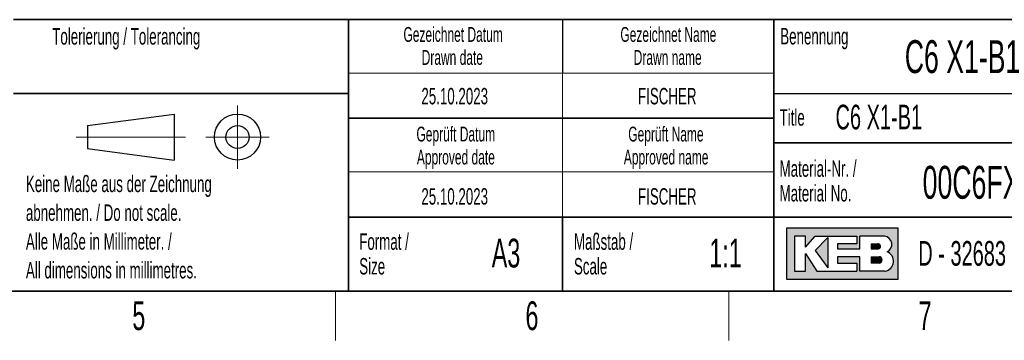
# Model space of a CAD drawing. Header units: millimetres. Extents: x 5 to 418, y 2 to 292.
# Tile 3 of 4: x 226 to 346, y 6 to 45. Entities that reach past the tile are written whole.
import ezdxf

# ---------------------------------------------------------------- set-up
doc = ezdxf.new("R2010")
doc.units = ezdxf.units.MM
doc.layers.add('SLD-0', color=7, linetype='Continuous')
doc.styles.add('SLDTEXTSTYLE0', font='TXT', dxfattribs={"width": 0.605})

msp = doc.modelspace()

# ---------------------------------------------------------------- hatches: boundary and pattern name
at = {"linetype": 'Continuous'}
h = msp.add_hatch(color=7, dxfattribs=at)
h.paths.add_polyline_path([(319.519086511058, 13.45626988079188), (333.083981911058, 13.45626988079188), (333.083981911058, 19.65736492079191), (319.519086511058, 19.65736492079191)], flags=0)
edge = h.paths.add_edge_path(flags=0)
edge.add_arc((331.3188604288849, 15.61738520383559), 1.20464082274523, -81.72003226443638, 70.1709600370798, ccw=False)
edge.add_line((331.4923410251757, 14.42530131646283), (331.480008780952, 14.42519098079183))
edge.add_line((331.480008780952, 14.42519098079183), (328.4331606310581, 14.42519098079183))
edge.add_line((328.4331606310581, 14.42519098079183), (328.4331606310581, 16.16924896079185))
edge.add_line((328.4331606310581, 16.16924896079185), (325.7201815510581, 16.16924896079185))
edge.add_line((325.7201815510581, 16.16924896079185), (325.7201815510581, 15.39411208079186))
edge.add_line((325.7201815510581, 15.39411208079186), (328.0455921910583, 15.39411208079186))
edge.add_line((328.0455921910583, 15.39411208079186), (328.0455921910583, 14.42519098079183))
edge.add_line((328.0455921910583, 14.42519098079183), (323.2009866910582, 14.42519098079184))
edge.add_line((323.2009866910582, 14.42519098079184), (321.8444971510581, 16.55681740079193))
edge.add_line((321.8444971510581, 16.55681740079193), (321.8444971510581, 14.42519098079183))
edge.add_line((321.8444971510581, 14.42519098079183), (320.4880076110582, 14.42519098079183))
edge.add_line((320.4880076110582, 14.42519098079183), (320.4880076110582, 18.68844382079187))
edge.add_line((320.4880076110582, 18.68844382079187), (321.8444971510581, 18.68844382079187))
edge.add_line((321.8444971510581, 18.68844382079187), (321.8444971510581, 17.33195428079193))
edge.add_line((321.8444971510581, 17.33195428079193), (323.0072024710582, 18.68844382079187))
edge.add_line((323.0072024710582, 18.68844382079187), (328.0455921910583, 18.68844382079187))
edge.add_line((328.0455921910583, 18.68844382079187), (328.0455921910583, 17.71952272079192))
edge.add_line((328.0455921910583, 17.71952272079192), (325.7201815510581, 17.71952272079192))
edge.add_line((325.7201815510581, 17.71952272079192), (325.7201815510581, 17.13817006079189))
edge.add_line((325.7201815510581, 17.13817006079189), (328.4331606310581, 17.13817006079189))
edge.add_line((328.4331606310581, 17.13817006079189), (328.4331606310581, 18.68844382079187))
edge.add_line((328.4331606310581, 18.68844382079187), (331.4242487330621, 18.68844382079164))
edge.add_line((331.4242487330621, 18.68844382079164), (331.4256482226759, 18.68844382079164))
edge.add_line((331.4256482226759, 18.68844382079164), (331.4259454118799, 18.68845828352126))
edge.add_arc((331.2860949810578, 17.67430640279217), 1.023749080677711, -64.45894120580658, 82.14849338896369, ccw=False)
msp.add_hatch(color=7, dxfattribs=at).paths.add_polyline_path([(324.5574762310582, 14.81275942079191), (324.557476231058, 18.49465960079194), (323.0072024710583, 16.94438584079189)], flags=0)
h = msp.add_hatch(color=7, dxfattribs=at)
edge = h.paths.add_edge_path(flags=0)
edge.add_line((329.7896501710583, 17.13817006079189), (330.6013652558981, 17.13817006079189))
edge.add_arc((330.6568434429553, 17.42884639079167), 0.2959232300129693, 259.1945394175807, 460.8054605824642)
edge.add_line((330.6013652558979, 17.71952272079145), (329.7896501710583, 17.71952272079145))
edge.add_line((329.7896501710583, 17.71952272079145), (329.7896501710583, 17.13817006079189))
h = msp.add_hatch(color=7, dxfattribs=at)
edge = h.paths.add_edge_path(flags=0)
edge.add_line((329.7896501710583, 15.39411208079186), (330.7588584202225, 15.39411208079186))
edge.add_arc((330.7588584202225, 15.78168052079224), 0.3875684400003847, 270.0000000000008, 450.0000000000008)
edge.add_line((330.7588584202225, 16.16924896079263), (330.7386620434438, 16.16924896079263))
edge.add_line((330.7386620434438, 16.16924896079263), (329.7896501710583, 16.16924896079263))
edge.add_line((329.7896501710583, 16.16924896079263), (329.7896501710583, 15.39411208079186))

# ---------------------------------------------------------------- linework, layer by layer
at = {"layer": 'SLD-0', "lineweight": 35}
for p, q in [((225.616731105, 45), (266.3304509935, 45)), ((266.3304509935, 12), (266.3304509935, 45)), ((266.3304509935, 45), (266.3304509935, 12)), ((318, 45), (266.3304509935, 45)), ((318, 45), (318, 12)), ((318, 45), (318, 40.1053465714)), ((318, 45), (408, 45)), ((318, 45), (318, 12)), ((225.616731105, 36), (266.3304509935, 36)), ((266.3304509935, 33), (318, 33)), ((408, 30), (318, 30)), ((266.3304509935, 21), (318, 21)), ((292.3304509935, 21), (292.3304509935, 12)), ((318, 21), (390, 21)), ((26, 12), (408, 12)), ((225.616731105, 12), (266.3304509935, 12)), ((266.3304509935, 12), (318, 12)), ((408, 12), (318, 12))]:
    msp.add_line(p, q, dxfattribs=at)
at = {"layer": 'SLD-0'}
for p, q in [((292.3304509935, 45), (292.3304509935, 38.5)), ((318, 36), (408, 36)), ((331.4242487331, 18.6884438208), (331.4256482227, 18.6884438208)), ((331.4256482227, 18.6884438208), (331.4259454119, 18.6884582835)), ((331.480008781, 14.4251909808), (331.4923410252, 14.4253013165))]:
    msp.add_line(p, q, dxfattribs=at)
at = {"layer": 'SLD-0', "lineweight": 18}
for p, q in [((266.3304509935, 38.5), (318, 38.5)), ((292.3304509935, 38.5), (292.3304509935, 33)), ((252.8396209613, 34.5746449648), (252.8396209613, 26.8746449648)), ((292.3304509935, 33), (292.3304509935, 26.5)), ((233.2396209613, 30.7246449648), (246.5396209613, 30.7246449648)), ((248.9896209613, 30.7246449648), (256.6896209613, 30.7246449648)), ((266.3304509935, 26.5), (318, 26.5)), ((292.3304509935, 26.5), (292.3304509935, 21)), ((264.75, 6), (264.75, 12)), ((312.5, 6), (312.5, 12))]:
    msp.add_line(p, q, dxfattribs=at)
at = {"layer": 'SLD-0', "lineweight": 25}
for p, q in [((234.6396209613, 32.1246449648), (245.1396209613, 33.5246449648)), ((245.1396209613, 33.5246449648), (245.1396209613, 27.9246449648)), ((234.6396209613, 32.1246449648), (234.6396209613, 29.3246449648)), ((234.6396209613, 29.3246449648), (245.1396209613, 27.9246449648))]:
    msp.add_line(p, q, dxfattribs=at)
at = {"layer": 'SLD-0', "linetype": 'Continuous'}
for p, q in [((333.0839819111, 19.6573649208), (319.5190865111, 19.6573649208)), ((319.5190865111, 19.6573649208), (319.5190865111, 13.4562698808)), ((333.0839819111, 13.4562698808), (333.0839819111, 19.6573649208)), ((321.8444971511, 18.6884438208), (320.4880076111, 18.6884438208)), ((320.4880076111, 18.6884438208), (320.4880076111, 14.4251909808)), ((321.8444971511, 17.3319542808), (323.0072024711, 18.6884438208)), ((321.8444971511, 17.3319542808), (321.8444971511, 18.6884438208)), ((323.0072024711, 18.6884438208), (328.0455921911, 18.6884438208)), ((324.5574762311, 18.4946596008), (323.0072024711, 16.9443858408)), ((324.5574762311, 18.4946596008), (324.5574762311, 14.8127594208)), ((328.0455921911, 18.6884438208), (328.0455921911, 17.7195227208)), ((331.4242487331, 18.6884438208), (328.4331606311, 18.6884438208)), ((328.4331606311, 17.1381700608), (328.4331606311, 18.6884438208)), ((331.4242487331, 18.6884438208), (331.4256482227, 18.6884438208)), ((331.4256482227, 18.6884438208), (331.4259454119, 18.6884582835)), ((323.0072024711, 16.9443858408), (324.5574762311, 14.8127594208)), ((325.7201815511, 17.7195227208), (325.7201815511, 17.1381700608)), ((328.0455921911, 17.7195227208), (325.7201815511, 17.7195227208)), ((325.7201815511, 17.1381700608), (328.4331606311, 17.1381700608)), ((329.7896501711, 17.7195227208), (330.6013652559, 17.7195227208)), ((329.7896501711, 17.7195227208), (329.7896501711, 17.1381700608)), ((329.7896501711, 17.1381700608), (330.6013652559, 17.1381700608)), ((321.8444971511, 14.4251909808), (321.8444971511, 16.5568174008)), ((321.8444971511, 16.5568174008), (323.2009866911, 14.4251909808)), ((325.7201815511, 16.1692489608), (325.7201815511, 15.3941120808)), ((328.4331606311, 16.1692489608), (325.7201815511, 16.1692489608)), ((328.4331606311, 14.4251909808), (328.4331606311, 16.1692489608)), ((329.7896501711, 16.1692489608), (330.7588584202, 16.1692489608)), ((329.7896501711, 16.1692489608), (329.7896501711, 15.3941120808)), ((330.7386620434, 16.1692489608), (330.7588584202, 16.1692489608)), ((320.4880076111, 14.4251909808), (321.8444971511, 14.4251909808)), ((323.2009866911, 14.4251909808), (328.0455921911, 14.4251909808)), ((325.7201815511, 15.3941120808), (328.0455921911, 15.3941120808)), ((328.0455921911, 15.3941120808), (328.0455921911, 14.4251909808)), ((331.480008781, 14.4251909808), (328.4331606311, 14.4251909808)), ((330.7588584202, 15.3941120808), (329.7896501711, 15.3941120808)), ((331.480008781, 14.4251909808), (331.4923410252, 14.4253013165)), ((319.5190865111, 13.4562698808), (333.0839819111, 13.4562698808))]:
    msp.add_line(p, q, dxfattribs=at)
at = {"layer": 'SLD-0', "lineweight": 25}
for radius in [2.799999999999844, 1.400000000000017]:
    msp.add_circle((252.8396209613, 30.7246449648), radius, dxfattribs=at)
at = {"layer": 'SLD-0', "linetype": 'Continuous'}
for centre, radius, start, end in [((331.2860949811, 17.6743064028), 1.023749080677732, 295.5410587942, 82.148493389), ((330.656843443, 17.4288463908), 0.2959232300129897, 259.1945394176, 100.8054605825), ((331.3188604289, 15.6173852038), 1.204640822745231, 278.2799677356, 70.1709600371), ((330.7588584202, 15.7816805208), 0.3875684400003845, 270, 90)]:
    msp.add_arc(centre, radius, start, end, dxfattribs=at)

# ---------------------------------------------------------------- texts
at = {"layer": 'SLD-0', "style": 'SLDTEXTSTYLE0'}
for s, insert, char_height, attachment_point in [('Gezeichnet Datum', (279.0254468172, 44.103942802), 1.8, 2), ('Gezeichnet Name', (305.1708434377, 44.1039425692), 1.8, 2), ('Tolerierung / Tolerancing', (230.3365652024, 43.9666257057), 2, 1), ('Benennung', (318.7636716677, 43.9908879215), 2, 1), ('C6 X1-B1', (333.8826865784, 42.5045192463), 4, 1), ('Drawn date', (278.9302899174, 41.3039429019), 1.8, 2), ('Drawn name', (305.0870934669, 41.303942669), 1.8, 2), ('25.10.2023', (279.2203041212, 36.6989570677), 2, 2), ('FISCHER', (305.0382389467, 36.6989570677), 2, 2), ('C6 X1-B1', (325.4718701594, 34.6564983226), 3, 1), ('Title', (318.6797653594, 34.1107265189), 2, 1), ('Geprüft Datum', (279.349366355, 31.9851255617), 1.8, 2), ('Geprüft Name', (304.8761939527, 31.9851255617), 1.8, 2), ('Approved date', (279.3620221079, 29.1851256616), 1.8, 2), ('Approved name', (304.900256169, 29.1851256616), 1.8, 2), ('Material-Nr. /', (318.6797653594, 27.8878268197), 2, 1), ('00C6FX1-B100', (336.0565356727, 27.2215604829), 4, 1), ('Keine Maße aus der Zeichnung', (227.1404191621, 26.0307047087), 2, 1), ('25.10.2023', (279.2203041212, 24.5048723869), 2, 2), ('FISCHER', (305.0382389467, 24.5048723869), 2, 2), ('Material No.', (318.6797653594, 24.8878267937), 2, 1), ('abnehmen. / Do not scale.', (227.1404191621, 22.5307046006), 2, 1), ('Alle Maße in Millimeter. /', (227.1404191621, 19.0307044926), 2, 1), ('Format /', (267.6250939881, 19.0115942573), 2, 1), ('Maßstab /', (293.7028556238, 19.0115944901), 2, 1), ('A3', (285.4514616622, 18.3608999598), 3.5, 2), ('1:1', (312.1098944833, 18.3609001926), 3.5, 2), ('D - 32683 Barntrup', (335.5202035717, 18.0786992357), 3, 1), ('All dimensions in millimetres.', (227.1404191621, 15.5307043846), 2, 1), ('Size', (267.6250939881, 16.0115942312), 2, 1), ('Scale', (293.7028556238, 16.011594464), 2, 1), ('6', (288.6027123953, 10.7429955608), 3.5, 2), ('5', (240.8527123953, 10.7429955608), 3.5, 2), ('7', (336.3527123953, 10.7429955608), 3.5, 2)]:
    msp.add_mtext(s, dxfattribs=dict(at, insert=insert, char_height=char_height, attachment_point=attachment_point))

doc.saveas('drawing.dxf')
